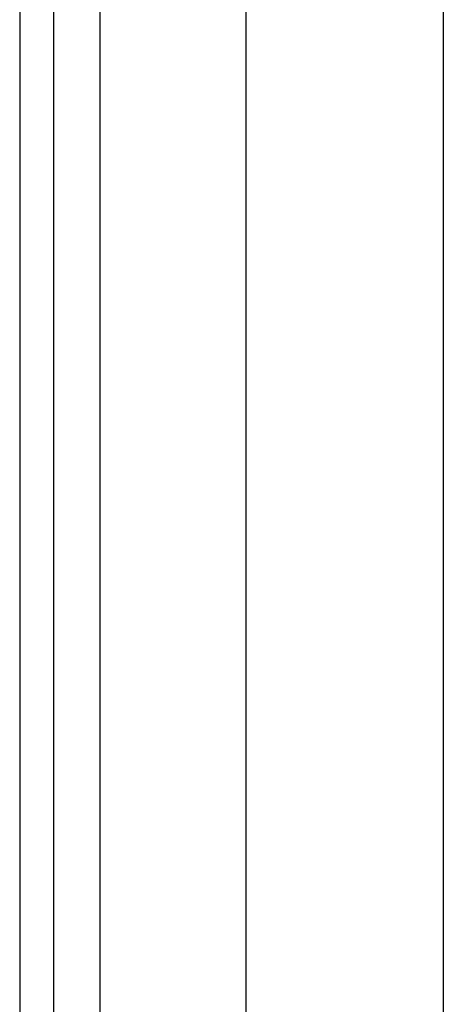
# Model space of a CAD drawing. Header units: inches. Extents: x 10 to 196, y 10 to 109.
# Tile 65 of 239: x 10.346 to 11.191, y 34.712 to 36.679. Entities that reach past the tile are written whole.
import ezdxf

# ---------------------------------------------------------------- set-up
doc = ezdxf.new("R2010")
doc.units = ezdxf.units.IN
doc.header["$MEASUREMENT"] = 0
doc.layers.add('Visible Edges(ANSI)', color=7, linetype='Continuous', lineweight=25)
doc.layers.add('Visible Tangent Edges(ANSI)', color=7, linetype='Continuous', lineweight=25)

msp = doc.modelspace()

# ---------------------------------------------------------------- linework, layer by layer
at = {"layer": 'Visible Edges(ANSI)'}
for p, q in [((10.3457, 77.085), (10.3457, 17.604)), ((10.4137, 17.604), (10.4137, 77.085)), ((10.7977, 22.0759), (10.7977, 46.9621)), ((11.1914, 46.9612), (11.1914, 22.0769))]:
    msp.add_line(p, q, dxfattribs=at)
at = {"layer": 'Visible Tangent Edges(ANSI)'}
msp.add_line((10.5067, 17.604), (10.5067, 77.085), dxfattribs=at)

doc.saveas('drawing.dxf')
